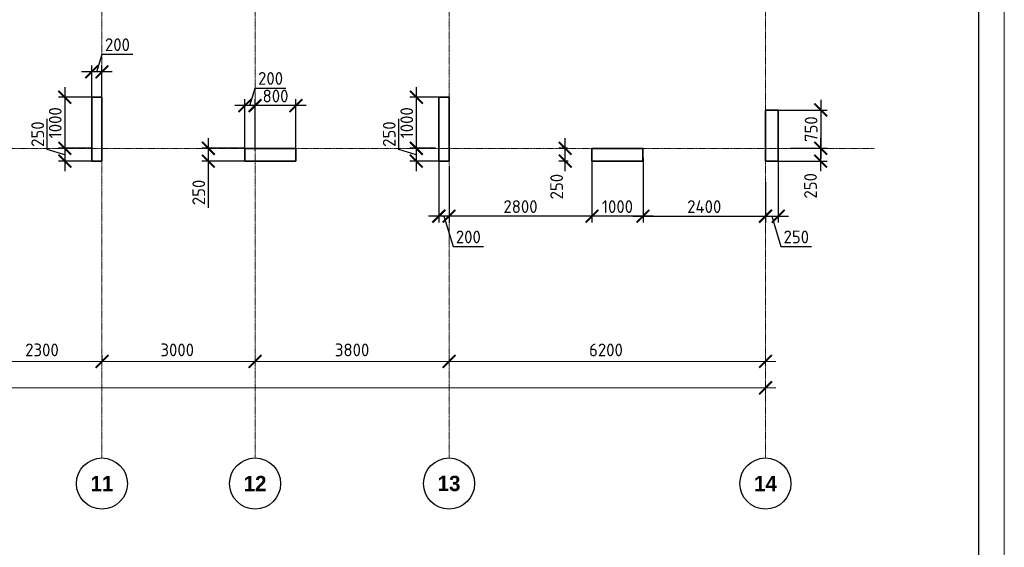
# Model space of a CAD drawing. Header units: millimetres. Extents: x 369815 to 1481759, y -423071 to -27917.
# Tile 41 of 256: x 476630 to 495921, y -320550 to -310222. Entities that reach past the tile are written whole.
import ezdxf

# ---------------------------------------------------------------- set-up
doc = ezdxf.new("R2010")
doc.units = ezdxf.units.MM
doc.linetypes.add('______5', pattern=[1100, 800, -100, 100, -100])
doc.linetypes.add('осевая', pattern=[50.8, 31.75, -6.35, 6.35, -6.35])
doc.layers.add('Колонна_ бетон', color=7, linetype='Continuous', lineweight=50, true_color=0xb4b496)
for name, color, linetype, lineweight in [('Оси', 40, '______5', 18), ('размер', 1, 'Continuous', 25), ('РАЗМЕРЫ', 1, 'Continuous', 9), ('ТОНКИЕ', 7, 'Continuous', 9)]:
    doc.layers.add(name, color=color, linetype=linetype, lineweight=lineweight)
doc.layers.add('ТОЛСТЫЕ_ОСНОВНЫЕ', color=6, linetype='Continuous')
doc.styles.add('Century Gothic', font='GOTHIC.TTF')
doc.styles.add('GOST-2.304_Type-B', font='GOST_Common.ttf')
doc.dimstyles.new('СПДС', dxfattribs={"dimscale": 100, "dimtxt": 2.5, "dimasz": 2.5, "dimexe": 1.25, "dimexo": 0, "dimtad": 1, "dimdec": 0, "dimtxsty": 'GOST-2.304_Type-B', "dimblk": 'ARCHTICK', "dimcen": 2.5, "dimdle": 2, "dimadec": 0, "dimazin": 2, "dimtfac": 0.75, "dimtdec": 0, "dimtmove": 1, "dimatfit": 3, "dimfxl": 1, "dimtolj": 1, "dimarcsym": 1})

# ---------------------------------------------------------------- blocks, each defined once
blk = doc.blocks.new('_ArchTick')
at = {"color": 0, "linetype": 'ByBlock', "const_width": 0.15}
blk.add_lwpolyline([(-0.5, -0.5), (0.5, 0.5)], dxfattribs=at)
blk = doc.blocks.new('*D2369')
at = {"color": 0, "lineweight": -2, "transparency": 16777216}
for p, q in [((983646, -19381), (983646, -19256)), ((1030446, -19495), (1030446, -19256)), ((983446, -19381), (1030646, -19381))]:
    blk.add_line(p, q, dxfattribs=at)
at = {"layer": 'DEFPOINTS', "color": 0, "transparency": 16777216}
for p in [(983646, -19381), (1030446, -19381), (1030446, -19495)]:
    blk.add_point(p, dxfattribs=at)
at = {"color": 0, "lineweight": -2, "transparency": 16777216, "xscale": 250, "yscale": 250, "zscale": 250, "rotation": 180}
blk.add_blockref('_ArchTick', (983646, -19381), dxfattribs=at)
at = {"color": 0, "lineweight": -2, "transparency": 16777216, "xscale": 250, "yscale": 250, "zscale": 250}
blk.add_blockref('_ArchTick', (1030446, -19381), dxfattribs=at)
at = {"color": 0, "transparency": 16777216, "insert": (1001863, -19270), "char_height": 250, "width": 104166.67, "attachment_point": 5, "style": 'GOST-2.304_Type-B'}
blk.add_mtext('\\A1;46800', dxfattribs=at)
blk = doc.blocks.new('NSY101')
at = {"color": 0, "linetype": 'ByBlock', "lineweight": -2}
blk.add_circle((0, 0), 50, dxfattribs=at)
blk = doc.blocks.new('СЛОЖНЫЙ_ОБЪЕКТ_38')
at = {"layer": 'Оси', "color": 16, "linetype": 'Continuous', "lineweight": 25, "transparency": 33554687, "xscale": 9.999999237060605, "yscale": 9.999999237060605, "zscale": 9.999999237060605}
blk.add_blockref('NSY101', (38513, -43009), dxfattribs=at)
at = {"layer": 'Оси', "color": 16, "linetype": 'Continuous', "lineweight": 25, "transparency": 33554687, "insert": (38513, -43009), "char_height": 300, "width": 620, "attachment_point": 5, "style": 'Century Gothic'}
blk.add_mtext('\\A1;{\\fCentury Gothic|i0|b1;\\H300.000000;\\W1.000000;\\C16;11}\\P', dxfattribs=at)
blk = doc.blocks.new('СЛОЖНЫЙ_ОБЪЕКТ_39')
at = {"layer": 'Оси', "color": 16, "linetype": 'Continuous', "lineweight": 25, "transparency": 33554687, "xscale": 9.999999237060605, "yscale": 9.999999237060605, "zscale": 9.999999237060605}
blk.add_blockref('NSY101', (41513, -43009), dxfattribs=at)
at = {"layer": 'Оси', "color": 16, "linetype": 'Continuous', "lineweight": 25, "transparency": 33554687, "insert": (41513, -43009), "char_height": 300, "width": 620, "attachment_point": 5, "style": 'Century Gothic'}
blk.add_mtext('\\A1;{\\fCentury Gothic|i0|b1;\\H300.000000;\\W1.000000;\\C16;12}\\P', dxfattribs=at)
blk = doc.blocks.new('СЛОЖНЫЙ_ОБЪЕКТ_40')
at = {"layer": 'Оси', "color": 16, "linetype": 'Continuous', "lineweight": 25, "transparency": 33554687, "xscale": 9.999999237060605, "yscale": 9.999999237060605, "zscale": 9.999999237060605}
blk.add_blockref('NSY101', (45313, -43009), dxfattribs=at)
at = {"layer": 'Оси', "color": 16, "linetype": 'Continuous', "lineweight": 25, "transparency": 33554687, "insert": (45313, -43009), "char_height": 300, "width": 620, "attachment_point": 5, "style": 'Century Gothic'}
blk.add_mtext('\\A1;{\\fCentury Gothic|i0|b1;\\H300.000000;\\W1.000000;\\C16;13}\\P', dxfattribs=at)
blk = doc.blocks.new('СЛОЖНЫЙ_ОБЪЕКТ_41')
at = {"layer": 'Оси', "color": 16, "linetype": 'Continuous', "lineweight": 25, "transparency": 33554687, "xscale": 9.999999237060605, "yscale": 9.999999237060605, "zscale": 9.999999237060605}
blk.add_blockref('NSY101', (51513, -43009), dxfattribs=at)
at = {"layer": 'Оси', "color": 16, "linetype": 'Continuous', "lineweight": 25, "transparency": 33554687, "insert": (51513, -43009), "char_height": 300, "width": 620, "attachment_point": 5, "style": 'Century Gothic'}
blk.add_mtext('\\A1;{\\fCentury Gothic|i0|b1;\\H300.000000;\\W1.000000;\\C16;14}\\P', dxfattribs=at)
blk = doc.blocks.new('*D2363')
at = {"color": 0, "lineweight": -2, "transparency": 16777216}
for p, q in [((1014946, -18864), (1017646, -18864)), ((1015146, -18864), (1015146, -18739)), ((1017446, -18864), (1017446, -18739))]:
    blk.add_line(p, q, dxfattribs=at)
at = {"layer": 'DEFPOINTS', "color": 0, "transparency": 16777216}
for p in [(1015146, -18864), (1017446, -18864), (1017446, -18864)]:
    blk.add_point(p, dxfattribs=at)
at = {"color": 0, "lineweight": -2, "transparency": 16777216, "xscale": 250, "yscale": 250, "zscale": 250, "rotation": 180}
blk.add_blockref('_ArchTick', (1015146, -18864), dxfattribs=at)
at = {"color": 0, "lineweight": -2, "transparency": 16777216, "xscale": 250, "yscale": 250, "zscale": 250}
blk.add_blockref('_ArchTick', (1017446, -18864), dxfattribs=at)
at = {"color": 0, "transparency": 16777216, "insert": (1016270, -18639), "char_height": 250, "width": 83333.33, "attachment_point": 5, "style": 'GOST-2.304_Type-B'}
blk.add_mtext('\\A1;2300', dxfattribs=at)
blk = doc.blocks.new('*D2364')
at = {"color": 0, "lineweight": -2, "transparency": 16777216}
for p, q in [((1017246, -18864), (1020646, -18864)), ((1017446, -18864), (1017446, -18739)), ((1020446, -18864), (1020446, -18739))]:
    blk.add_line(p, q, dxfattribs=at)
at = {"layer": 'DEFPOINTS', "color": 0, "transparency": 16777216}
for p in [(1017446, -18864), (1020446, -18864), (1020446, -18864)]:
    blk.add_point(p, dxfattribs=at)
at = {"color": 0, "lineweight": -2, "transparency": 16777216, "xscale": 250, "yscale": 250, "zscale": 250, "rotation": 180}
blk.add_blockref('_ArchTick', (1017446, -18864), dxfattribs=at)
at = {"color": 0, "lineweight": -2, "transparency": 16777216, "xscale": 250, "yscale": 250, "zscale": 250}
blk.add_blockref('_ArchTick', (1020446, -18864), dxfattribs=at)
at = {"color": 0, "transparency": 16777216, "insert": (1018920, -18639), "char_height": 250, "width": 83333.33, "attachment_point": 5, "style": 'GOST-2.304_Type-B'}
blk.add_mtext('\\A1;3000', dxfattribs=at)
blk = doc.blocks.new('*D2365')
at = {"color": 0, "lineweight": -2, "transparency": 16777216}
for p, q in [((1020246, -18864), (1024446, -18864)), ((1020446, -18864), (1020446, -18739)), ((1024246, -18864), (1024246, -18739))]:
    blk.add_line(p, q, dxfattribs=at)
at = {"layer": 'DEFPOINTS', "color": 0, "transparency": 16777216}
for p in [(1020446, -18864), (1024246, -18864), (1024246, -18864)]:
    blk.add_point(p, dxfattribs=at)
at = {"color": 0, "lineweight": -2, "transparency": 16777216, "xscale": 250, "yscale": 250, "zscale": 250, "rotation": 180}
blk.add_blockref('_ArchTick', (1020446, -18864), dxfattribs=at)
at = {"color": 0, "lineweight": -2, "transparency": 16777216, "xscale": 250, "yscale": 250, "zscale": 250}
blk.add_blockref('_ArchTick', (1024246, -18864), dxfattribs=at)
at = {"color": 0, "transparency": 16777216, "insert": (1022346, -18639), "char_height": 250, "width": 83333.33, "attachment_point": 5, "style": 'GOST-2.304_Type-B'}
blk.add_mtext('\\A1;3800', dxfattribs=at)
blk = doc.blocks.new('*D2366')
at = {"color": 0, "lineweight": -2, "transparency": 16777216}
for p, q in [((1024046, -18864), (1030646, -18864)), ((1024246, -18864), (1024246, -18739)), ((1030446, -18864), (1030446, -18739))]:
    blk.add_line(p, q, dxfattribs=at)
at = {"layer": 'DEFPOINTS', "color": 0, "transparency": 16777216}
for p in [(1024246, -18864), (1030446, -18864), (1030446, -18864)]:
    blk.add_point(p, dxfattribs=at)
at = {"color": 0, "lineweight": -2, "transparency": 16777216, "xscale": 250, "yscale": 250, "zscale": 250, "rotation": 180}
blk.add_blockref('_ArchTick', (1024246, -18864), dxfattribs=at)
at = {"color": 0, "lineweight": -2, "transparency": 16777216, "xscale": 250, "yscale": 250, "zscale": 250}
blk.add_blockref('_ArchTick', (1030446, -18864), dxfattribs=at)
at = {"color": 0, "transparency": 16777216, "insert": (1027320, -18639), "char_height": 250, "width": 83333.33, "attachment_point": 5, "style": 'GOST-2.304_Type-B'}
blk.add_mtext('\\A1;6200', dxfattribs=at)
blk = doc.blocks.new('*D1468')
at = {"layer": 'DEFPOINTS', "color": 0, "transparency": 16777216}
for p in [(478042, -311242), (478042, -311790, -360), (478242, -311790, -360)]:
    blk.add_point(p, dxfattribs=at)
at = {"layer": 'РАЗМЕРЫ', "color": 0, "lineweight": -2, "transparency": 16777216}
for p, q in [((478142, -311242), (478245, -310899)), ((478245, -310899), (478845, -310899)), ((478042, -311790), (478042, -311117)), ((478242, -311790), (478242, -311117)), ((478442, -311242), (477842, -311242))]:
    blk.add_line(p, q, dxfattribs=at)
at = {"layer": 'РАЗМЕРЫ', "color": 0, "lineweight": -2, "transparency": 16777216, "xscale": 250, "yscale": 250, "zscale": 250, "rotation": 180}
blk.add_blockref('_ArchTick', (478042, -311242), dxfattribs=at)
at = {"layer": 'РАЗМЕРЫ', "color": 0, "lineweight": -2, "transparency": 16777216, "xscale": 250, "yscale": 250, "zscale": 250}
blk.add_blockref('_ArchTick', (478242, -311242), dxfattribs=at)
at = {"layer": 'РАЗМЕРЫ', "color": 0, "transparency": 16777216, "insert": (478545, -310711), "char_height": 250, "attachment_point": 5, "style": 'GOST-2.304_Type-B'}
blk.add_mtext('\\A1;200', dxfattribs=at)
blk = doc.blocks.new('*D1469')
at = {"layer": 'DEFPOINTS', "color": 0, "transparency": 16777216}
for p in [(478042, -311740, -200), (477514, -312740), (478042, -312740, -560)]:
    blk.add_point(p, dxfattribs=at)
at = {"layer": 'РАЗМЕРЫ', "color": 0, "lineweight": -2, "transparency": 16777216}
for p, q in [((477514, -311540), (477514, -312940)), ((478042, -311740), (477389, -311740)), ((478042, -312740), (477389, -312740))]:
    blk.add_line(p, q, dxfattribs=at)
at = {"layer": 'РАЗМЕРЫ', "color": 0, "lineweight": -2, "transparency": 16777216, "xscale": 250, "yscale": 250, "zscale": 250}
for p, rotation in [((477514, -311740), 90), ((477514, -312740), 270)]:
    blk.add_blockref('_ArchTick', p, dxfattribs=dict(at, rotation=rotation))
at = {"layer": 'РАЗМЕРЫ', "color": 0, "transparency": 16777216, "insert": (477326, -312240), "char_height": 250, "attachment_point": 5, "rotation": 90, "style": 'GOST-2.304_Type-B'}
blk.add_mtext('\\A1;1000', dxfattribs=at)
blk = doc.blocks.new('*D1470')
at = {"layer": 'DEFPOINTS', "color": 0, "transparency": 16777216}
for p in [(478039, -312740), (477514, -312990), (478042, -312990, -200)]:
    blk.add_point(p, dxfattribs=at)
at = {"layer": 'РАЗМЕРЫ', "color": 0, "lineweight": -2, "transparency": 16777216}
for p, q in [((477170, -312762), (477170, -312162)), ((477514, -312540), (477514, -313190)), ((477514, -312865), (477170, -312762)), ((478039, -312740), (477389, -312740)), ((478042, -312990), (477389, -312990))]:
    blk.add_line(p, q, dxfattribs=at)
at = {"layer": 'РАЗМЕРЫ', "color": 0, "lineweight": -2, "transparency": 16777216, "xscale": 250, "yscale": 250, "zscale": 250}
for p, rotation in [((477514, -312740), 90), ((477514, -312990), 270)]:
    blk.add_blockref('_ArchTick', p, dxfattribs=dict(at, rotation=rotation))
at = {"layer": 'РАЗМЕРЫ', "color": 0, "transparency": 16777216, "insert": (476982, -312462), "char_height": 250, "attachment_point": 5, "rotation": 90, "style": 'GOST-2.304_Type-B'}
blk.add_mtext('\\A1;250', dxfattribs=at)
blk = doc.blocks.new('*D1474')
at = {"layer": 'DEFPOINTS', "color": 0, "transparency": 16777216}
for p in [(481242, -311903), (481242, -312790), (482042, -312790)]:
    blk.add_point(p, dxfattribs=at)
at = {"layer": 'РАЗМЕРЫ', "color": 0, "lineweight": -2, "transparency": 16777216}
for p, q in [((482242, -311903), (481042, -311903)), ((481242, -312790), (481242, -311778)), ((482042, -312790), (482042, -311778))]:
    blk.add_line(p, q, dxfattribs=at)
at = {"layer": 'РАЗМЕРЫ', "color": 0, "lineweight": -2, "transparency": 16777216, "xscale": 250, "yscale": 250, "zscale": 250, "rotation": 180}
blk.add_blockref('_ArchTick', (481242, -311903), dxfattribs=at)
at = {"layer": 'РАЗМЕРЫ', "color": 0, "lineweight": -2, "transparency": 16777216, "xscale": 250, "yscale": 250, "zscale": 250}
blk.add_blockref('_ArchTick', (482042, -311903), dxfattribs=at)
at = {"layer": 'РАЗМЕРЫ', "color": 0, "transparency": 16777216, "insert": (481642, -311716), "char_height": 250, "attachment_point": 5, "style": 'GOST-2.304_Type-B'}
blk.add_mtext('\\A1;800', dxfattribs=at)
blk = doc.blocks.new('*D1475')
at = {"layer": 'DEFPOINTS', "color": 0, "transparency": 16777216}
for p in [(481042, -311903), (481042, -312790), (481242, -312790)]:
    blk.add_point(p, dxfattribs=at)
at = {"layer": 'РАЗМЕРЫ', "color": 0, "lineweight": -2, "transparency": 16777216}
for p, q in [((481142, -311903), (481245, -311560)), ((481245, -311560), (481845, -311560)), ((481442, -311903), (480842, -311903)), ((481042, -312790), (481042, -311778)), ((481242, -312790), (481242, -311778))]:
    blk.add_line(p, q, dxfattribs=at)
at = {"layer": 'РАЗМЕРЫ', "color": 0, "lineweight": -2, "transparency": 16777216, "xscale": 250, "yscale": 250, "zscale": 250, "rotation": 180}
blk.add_blockref('_ArchTick', (481042, -311903), dxfattribs=at)
at = {"layer": 'РАЗМЕРЫ', "color": 0, "lineweight": -2, "transparency": 16777216, "xscale": 250, "yscale": 250, "zscale": 250}
blk.add_blockref('_ArchTick', (481242, -311903), dxfattribs=at)
at = {"layer": 'РАЗМЕРЫ', "color": 0, "transparency": 16777216, "insert": (481545, -311372), "char_height": 250, "attachment_point": 5, "style": 'GOST-2.304_Type-B'}
blk.add_mtext('\\A1;200', dxfattribs=at)
blk = doc.blocks.new('*D1476')
at = {"layer": 'DEFPOINTS', "color": 0, "transparency": 16777216}
for p in [(480326, -312740), (481042, -312740, 0), (481049, -312990, 160)]:
    blk.add_point(p, dxfattribs=at)
at = {"layer": 'РАЗМЕРЫ', "color": 0, "lineweight": -2, "transparency": 16777216}
for p, q in [((480326, -313190), (480326, -312540)), ((481042, -312740), (480201, -312740)), ((481049, -312990), (480201, -312990)), ((480326, -313904), (480326, -312990))]:
    blk.add_line(p, q, dxfattribs=at)
at = {"layer": 'РАЗМЕРЫ', "color": 0, "lineweight": -2, "transparency": 16777216, "xscale": 250, "yscale": 250, "zscale": 250}
for p, rotation in [((480326, -312740), 90), ((480326, -312990), 270)]:
    blk.add_blockref('_ArchTick', p, dxfattribs=dict(at, rotation=rotation))
at = {"layer": 'РАЗМЕРЫ', "color": 0, "transparency": 16777216, "insert": (480138, -313604), "char_height": 250, "attachment_point": 5, "rotation": 90, "style": 'GOST-2.304_Type-B'}
blk.add_mtext('\\A1;250', dxfattribs=at)
blk = doc.blocks.new('*D1393')
at = {"layer": 'DEFPOINTS', "color": 0, "transparency": 16777216}
for p in [(491730, -312740), (492324, -312740), (491492, -312990, -200)]:
    blk.add_point(p, dxfattribs=at)
at = {"layer": 'РАЗМЕРЫ', "color": 0, "lineweight": -2, "transparency": 16777216}
for p, q in [((492324, -313190), (492324, -312540)), ((491730, -312740), (492449, -312740)), ((491492, -312990), (492449, -312990))]:
    blk.add_line(p, q, dxfattribs=at)
at = {"layer": 'РАЗМЕРЫ', "color": 0, "lineweight": -2, "transparency": 16777216, "xscale": 250, "yscale": 250, "zscale": 250}
for p, rotation in [((492324, -312740), 90), ((492324, -312990), 270)]:
    blk.add_blockref('_ArchTick', p, dxfattribs=dict(at, rotation=rotation))
at = {"layer": 'РАЗМЕРЫ', "color": 0, "transparency": 16777216, "insert": (492124, -313474), "char_height": 250, "attachment_point": 5, "rotation": 90, "style": 'GOST-2.304_Type-B'}
blk.add_mtext('\\A1;250', dxfattribs=at)
blk = doc.blocks.new('*D1395')
at = {"layer": 'DEFPOINTS', "color": 0, "transparency": 16777216}
for p in [(491492, -312990, -200), (491242, -313987), (491492, -314068)]:
    blk.add_point(p, dxfattribs=at)
at = {"layer": 'РАЗМЕРЫ', "color": 0, "lineweight": -2, "transparency": 16777216}
for p, q in [((491492, -312990), (491492, -314193)), ((491242, -313987), (491242, -314193)), ((491042, -314068), (491692, -314068)), ((491367, -314068), (491545, -314662)), ((491545, -314662), (492145, -314662))]:
    blk.add_line(p, q, dxfattribs=at)
at = {"layer": 'РАЗМЕРЫ', "color": 0, "lineweight": -2, "transparency": 16777216, "xscale": 250, "yscale": 250, "zscale": 250, "rotation": 180}
blk.add_blockref('_ArchTick', (491242, -314068), dxfattribs=at)
at = {"layer": 'РАЗМЕРЫ', "color": 0, "lineweight": -2, "transparency": 16777216, "xscale": 250, "yscale": 250, "zscale": 250}
blk.add_blockref('_ArchTick', (491492, -314068), dxfattribs=at)
at = {"layer": 'РАЗМЕРЫ', "color": 0, "transparency": 16777216, "insert": (491845, -314475), "char_height": 250, "attachment_point": 5, "style": 'GOST-2.304_Type-B'}
blk.add_mtext('\\A1;250', dxfattribs=at)
blk = doc.blocks.new('*D1398')
at = {"layer": 'DEFPOINTS', "color": 0, "transparency": 16777216}
for p in [(487318, -312740), (487364, -312740, -200), (487375, -312990, 160)]:
    blk.add_point(p, dxfattribs=at)
at = {"layer": 'размер', "color": 0, "lineweight": -2, "transparency": 16777216}
for p, q in [((487318, -313190), (487318, -312540)), ((487364, -312740), (487193, -312740)), ((487375, -312990), (487193, -312990))]:
    blk.add_line(p, q, dxfattribs=at)
at = {"layer": 'размер', "color": 0, "lineweight": -2, "transparency": 16777216, "xscale": 250, "yscale": 250, "zscale": 250}
for p, rotation in [((487318, -312740), 90), ((487318, -312990), 270)]:
    blk.add_blockref('_ArchTick', p, dxfattribs=dict(at, rotation=rotation))
at = {"layer": 'размер', "color": 0, "transparency": 16777216, "insert": (487150, -313490), "char_height": 250, "attachment_point": 5, "rotation": 90, "style": 'GOST-2.304_Type-B'}
blk.add_mtext('\\A1;250', dxfattribs=at)
blk = doc.blocks.new('*D1597')
at = {"layer": 'DEFPOINTS', "color": 0, "transparency": 16777216}
for p in [(488842, -312928), (491242, -313404, -200), (491242, -314068)]:
    blk.add_point(p, dxfattribs=at)
at = {"layer": 'РАЗМЕРЫ', "color": 0, "lineweight": -2, "transparency": 16777216}
for p, q in [((488842, -312928), (488842, -314193)), ((491242, -313404), (491242, -314193)), ((488642, -314068), (491442, -314068))]:
    blk.add_line(p, q, dxfattribs=at)
at = {"layer": 'РАЗМЕРЫ', "color": 0, "lineweight": -2, "transparency": 16777216, "xscale": 250, "yscale": 250, "zscale": 250, "rotation": 180}
blk.add_blockref('_ArchTick', (488842, -314068), dxfattribs=at)
at = {"layer": 'РАЗМЕРЫ', "color": 0, "lineweight": -2, "transparency": 16777216, "xscale": 250, "yscale": 250, "zscale": 250}
blk.add_blockref('_ArchTick', (491242, -314068), dxfattribs=at)
at = {"layer": 'РАЗМЕРЫ', "color": 0, "transparency": 16777216, "insert": (490042, -313881), "char_height": 250, "attachment_point": 5, "style": 'GOST-2.304_Type-B'}
blk.add_mtext('\\A1;2400', dxfattribs=at)
blk = doc.blocks.new('*D1598')
at = {"layer": 'DEFPOINTS', "color": 0, "transparency": 16777216}
for p in [(491435, -311990), (491730, -312740, -200), (492324, -312740)]:
    blk.add_point(p, dxfattribs=at)
at = {"layer": 'РАЗМЕРЫ', "color": 0, "lineweight": -2, "transparency": 16777216}
for p, q in [((492324, -311790), (492324, -312940)), ((491435, -311990), (492449, -311990)), ((491730, -312740), (492449, -312740))]:
    blk.add_line(p, q, dxfattribs=at)
at = {"layer": 'РАЗМЕРЫ', "color": 0, "lineweight": -2, "transparency": 16777216, "xscale": 250, "yscale": 250, "zscale": 250}
for p, rotation in [((492324, -311990), 90), ((492324, -312740), 270)]:
    blk.add_blockref('_ArchTick', p, dxfattribs=dict(at, rotation=rotation))
at = {"layer": 'РАЗМЕРЫ', "color": 0, "transparency": 16777216, "insert": (492136, -312365), "char_height": 250, "attachment_point": 5, "rotation": 90, "style": 'GOST-2.304_Type-B'}
blk.add_mtext('\\A1;750', dxfattribs=at)
blk = doc.blocks.new('*D1635')
at = {"layer": 'DEFPOINTS', "color": 0, "transparency": 16777216}
for p in [(487842, -312941, -360), (485042, -313094, -560), (485042, -314068)]:
    blk.add_point(p, dxfattribs=at)
at = {"layer": 'РАЗМЕРЫ', "color": 0, "lineweight": -2, "transparency": 16777216}
for p, q in [((487842, -312941), (487842, -314193)), ((485042, -313094), (485042, -314193)), ((488042, -314068), (484842, -314068))]:
    blk.add_line(p, q, dxfattribs=at)
at = {"layer": 'РАЗМЕРЫ', "color": 0, "lineweight": -2, "transparency": 16777216, "xscale": 250, "yscale": 250, "zscale": 250, "rotation": 180}
blk.add_blockref('_ArchTick', (485042, -314068), dxfattribs=at)
at = {"layer": 'РАЗМЕРЫ', "color": 0, "lineweight": -2, "transparency": 16777216, "xscale": 250, "yscale": 250, "zscale": 250}
blk.add_blockref('_ArchTick', (487842, -314068), dxfattribs=at)
at = {"layer": 'РАЗМЕРЫ', "color": 0, "transparency": 16777216, "insert": (486442, -313881), "char_height": 250, "attachment_point": 5, "style": 'GOST-2.304_Type-B'}
blk.add_mtext('\\A1;2800', dxfattribs=at)
blk = doc.blocks.new('*D1636')
at = {"layer": 'DEFPOINTS', "color": 0, "transparency": 16777216}
for p in [(484842, -312990, -560), (485042, -313094, -560), (484842, -314068)]:
    blk.add_point(p, dxfattribs=at)
at = {"layer": 'РАЗМЕРЫ', "color": 0, "lineweight": -2, "transparency": 16777216}
for p, q in [((484842, -312990), (484842, -314193)), ((485042, -313094), (485042, -314193)), ((485242, -314068), (484642, -314068)), ((484942, -314068), (485120, -314662)), ((485120, -314662), (485720, -314662))]:
    blk.add_line(p, q, dxfattribs=at)
at = {"layer": 'РАЗМЕРЫ', "color": 0, "lineweight": -2, "transparency": 16777216, "xscale": 250, "yscale": 250, "zscale": 250, "rotation": 180}
blk.add_blockref('_ArchTick', (484842, -314068), dxfattribs=at)
at = {"layer": 'РАЗМЕРЫ', "color": 0, "lineweight": -2, "transparency": 16777216, "xscale": 250, "yscale": 250, "zscale": 250}
blk.add_blockref('_ArchTick', (485042, -314068), dxfattribs=at)
at = {"layer": 'РАЗМЕРЫ', "color": 0, "transparency": 16777216, "insert": (485420, -314475), "char_height": 250, "attachment_point": 5, "style": 'GOST-2.304_Type-B'}
blk.add_mtext('\\A1;200', dxfattribs=at)
blk = doc.blocks.new('*D1637')
at = {"layer": 'DEFPOINTS', "color": 0, "transparency": 16777216}
for p in [(484942, -311740, -560), (484401, -312740), (484778, -312740, -560)]:
    blk.add_point(p, dxfattribs=at)
at = {"layer": 'РАЗМЕРЫ', "color": 0, "lineweight": -2, "transparency": 16777216}
for p, q in [((484401, -311540), (484401, -312940)), ((484942, -311740), (484276, -311740)), ((484778, -312740), (484276, -312740))]:
    blk.add_line(p, q, dxfattribs=at)
at = {"layer": 'РАЗМЕРЫ', "color": 0, "lineweight": -2, "transparency": 16777216, "xscale": 250, "yscale": 250, "zscale": 250}
for p, rotation in [((484401, -311740), 90), ((484401, -312740), 270)]:
    blk.add_blockref('_ArchTick', p, dxfattribs=dict(at, rotation=rotation))
at = {"layer": 'РАЗМЕРЫ', "color": 0, "transparency": 16777216, "insert": (484213, -312240), "char_height": 250, "attachment_point": 5, "rotation": 90, "style": 'GOST-2.304_Type-B'}
blk.add_mtext('\\A1;1000', dxfattribs=at)
blk = doc.blocks.new('*D1638')
at = {"layer": 'DEFPOINTS', "color": 0, "transparency": 16777216}
for p in [(484778, -312740, -560), (484401, -312990), (484842, -312990)]:
    blk.add_point(p, dxfattribs=at)
at = {"layer": 'РАЗМЕРЫ', "color": 0, "lineweight": -2, "transparency": 16777216}
for p, q in [((484057, -312762), (484057, -312162)), ((484401, -312540), (484401, -313190)), ((484401, -312865), (484057, -312762)), ((484778, -312740), (484276, -312740)), ((484842, -312990), (484276, -312990))]:
    blk.add_line(p, q, dxfattribs=at)
at = {"layer": 'РАЗМЕРЫ', "color": 0, "lineweight": -2, "transparency": 16777216, "xscale": 250, "yscale": 250, "zscale": 250}
for p, rotation in [((484401, -312740), 90), ((484401, -312990), 270)]:
    blk.add_blockref('_ArchTick', p, dxfattribs=dict(at, rotation=rotation))
at = {"layer": 'РАЗМЕРЫ', "color": 0, "transparency": 16777216, "insert": (483870, -312462), "char_height": 250, "attachment_point": 5, "rotation": 90, "style": 'GOST-2.304_Type-B'}
blk.add_mtext('\\A1;250', dxfattribs=at)
blk = doc.blocks.new('*D1641')
at = {"layer": 'DEFPOINTS', "color": 0, "transparency": 16777216}
for p in [(488842, -312928, -360), (487842, -313706), (487842, -314068)]:
    blk.add_point(p, dxfattribs=at)
at = {"layer": 'РАЗМЕРЫ', "color": 0, "lineweight": -2, "transparency": 16777216}
for p, q in [((488842, -312928), (488842, -314193)), ((487842, -313706), (487842, -314193)), ((489042, -314068), (487642, -314068))]:
    blk.add_line(p, q, dxfattribs=at)
at = {"layer": 'РАЗМЕРЫ', "color": 0, "lineweight": -2, "transparency": 16777216, "xscale": 250, "yscale": 250, "zscale": 250, "rotation": 180}
blk.add_blockref('_ArchTick', (487842, -314068), dxfattribs=at)
at = {"layer": 'РАЗМЕРЫ', "color": 0, "lineweight": -2, "transparency": 16777216, "xscale": 250, "yscale": 250, "zscale": 250}
blk.add_blockref('_ArchTick', (488842, -314068), dxfattribs=at)
at = {"layer": 'РАЗМЕРЫ', "color": 0, "transparency": 16777216, "insert": (488342, -313881), "char_height": 250, "attachment_point": 5, "style": 'GOST-2.304_Type-B'}
blk.add_mtext('\\A1;1000', dxfattribs=at)
blk = doc.blocks.new('*U133')
at = {"layer": 'ТОЛСТЫЕ_ОСНОВНЫЕ', "color": 6}
blk.add_lwpolyline([(20, 5), (589, 5), (589, 415), (20, 415)], close=True, dxfattribs=at)
at = {"layer": 'ТОНКИЕ'}
blk.add_lwpolyline([(0, 0), (594, 0), (594, 420), (0, 420)], close=True, dxfattribs=at)
blk = doc.blocks.new('оси2')
at = {"layer": 'Оси', "color": 16, "linetype": 'осевая', "lineweight": 0, "ltscale": 0.5, "transparency": 33554687}
for p, q in [((1017445.5, 5465.4), (1017445.5, -20739.3)), ((1020445.5, 5465.4), (1020445.5, -20739.3)), ((1024245.5, 5465.4), (1024245.5, -20739.3)), ((1030445.5, 5465.4), (1030445.5, -20739.3)), ((979200, -14692.9), (1032582.1, -14692.9))]:
    blk.add_line(p, q, dxfattribs=at)
at = {"layer": 'Оси', "color": 16, "linetype": 'Continuous', "lineweight": 25, "transparency": 33554687}
for name in ['СЛОЖНЫЙ_ОБЪЕКТ_38', 'СЛОЖНЫЙ_ОБЪЕКТ_39', 'СЛОЖНЫЙ_ОБЪЕКТ_40', 'СЛОЖНЫЙ_ОБЪЕКТ_41']:
    blk.add_blockref(name, (978932, 21754.4), dxfattribs=at)
for base, p1, p2, picture, middle in [((1017445.5, -18864.1), (1015145.5, -18864.1), (1017445.5, -18864.1), '*D2363', (1016270.4, -18864.1)), ((1020445.5, -18864.1), (1017445.5, -18864.1), (1020445.5, -18864.1), '*D2364', (1018920.4, -18864.1)), ((1024245.5, -18864.1), (1020445.5, -18864.1), (1024245.5, -18864.1), '*D2365', (1022345.5, -18864.1)), ((1030445.5, -18864.1), (1024245.5, -18864.1), (1030445.5, -18864.1), '*D2366', (1027320.4, -18864.1)), ((1030445.5, -19380.9), (983645.5, -19380.9), (1030445.5, -19495.3), '*D2369', (1001863, -19495.3))]:
    dim = blk.add_linear_dim(base=base, p1=p1, p2=p2, dimstyle='СПДС', override={"dimgap": 1})
    dim.commit()
    dim.dimension.update_dxf_attribs({"geometry": picture, "text_midpoint": middle, "dimtype": 160})

msp = doc.modelspace()

# ---------------------------------------------------------------- linework, layer by layer
at = {"layer": 'Колонна_ бетон', "color": 180, "linetype": 'Continuous', "lineweight": 35, "transparency": 33554687}
for p, q in [((478041.9, -312990.3, -200), (478041.9, -311740.3, -200)), ((478041.9, -311740.3, -200), (478241.9, -311740.3, -200)), ((478241.9, -312990.3, -200), (478241.9, -311740.3, -200)), ((482042, -312740.3, -360), (481041.9, -312740.3, -360)), ((481041.9, -312740.3, -360), (481041.9, -312990.3, -200)), ((482041.9, -312990.3, -200), (482042, -312740.3, -360)), ((478041.9, -312990.3, -200), (478241.9, -312990.3, -200)), ((482041.9, -312990.3, -200), (481041.9, -312990.3, -200))]:
    msp.add_line(p, q, dxfattribs=at)
for points, elevation in [([(484842.2, -311740.3), (485042, -311740.3), (485042, -312990.3), (484842.2, -312990.3)], -560), ([(491241.9, -311990.3), (491491.9, -311990.3), (491491.9, -312990.3), (491241.9, -312990.3)], -360), ([(487841.9, -312740.3), (488841.9, -312740.3), (488841.9, -312990.3), (487841.9, -312990.3)], -360)]:
    msp.add_lwpolyline(points, close=True, dxfattribs=dict(at, elevation=elevation))

# ---------------------------------------------------------------- block references
at = {"xscale": 100, "yscale": 100, "zscale": 100}
msp.add_blockref('*U133', (436520.8, -330877.6, 3100), dxfattribs=at)
at = {"layer": 'РАЗМЕРЫ'}
msp.add_blockref('оси2', (-539203.5, -298047.4, -560), dxfattribs=at)

# ---------------------------------------------------------------- dimensions: what is measured, and where the dimension line sits
at = {"layer": 'размер', "color": 146, "true_color": 0x006272}
dim = msp.add_linear_dim(base=(487317.6, -312740.3, -360), p1=(487375.2, -312990.3, -200), p2=(487364, -312740.3, -560), angle=90, dimstyle='СПДС', dxfattribs=at)
dim.commit()
dim.dimension.update_dxf_attribs({"geometry": '*D1398', "text_midpoint": (487337.7, -313489.6, -360), "dimtype": 160})
at = {"layer": 'РАЗМЕРЫ', "color": 146, "true_color": 0x006272}
for base, p1, p2, picture, middle in [((478042, -311242.5), (478241.9, -311790.3, -360), (478042, -311790.3, -360), '*D1468', (478307.6, -310711.2)), ((481042, -311903.5, -360), (481241.9, -312790.3, -360), (481042, -312790.3, -360), '*D1475', (481307.6, -311372.2, -360)), ((481241.9, -311903.5, -360), (482042, -312790.3, -360), (481241.9, -312790.3, -360), '*D1474', (481642, -311716, -360))]:
    dim = msp.add_linear_dim(base=base, p1=p1, p2=p2, dimstyle='СПДС', override={"dimtofl": 0}, dxfattribs=at)
    dim.commit()
    dim.dimension.update_dxf_attribs({"geometry": picture, "text_midpoint": middle})
for base, p1, p2, picture, middle in [((477513.6, -312740.3), (478042, -311740.3, -200), (478042, -312740.3, -560), '*D1469', (477326.1, -312240.3)), ((477513.6, -312990.3), (478038.6, -312740.3), (478041.9, -312990.3, -200), '*D1470', (476982.4, -312699.7))]:
    dim = msp.add_linear_dim(base=base, p1=p1, p2=p2, angle=90, dimstyle='СПДС', override={"dimtofl": 0}, dxfattribs=at)
    dim.commit()
    dim.dimension.update_dxf_attribs({"geometry": picture, "text_midpoint": middle})
at = {"layer": 'РАЗМЕРЫ', "color": 146}
for base, p1, p2, picture, middle in [((484400.8, -312740.3), (484942.1, -311740.3, -560), (484778.2, -312740.3, -560), '*D1637', (484213.3, -312240.3)), ((492323.6, -312740.3, -360), (491435.5, -311990.3, -360), (491730.1, -312740.3, -560), '*D1598', (492136.1, -312365.3, -360)), ((484400.8, -312990.3), (484778.2, -312740.3, -560), (484842.2, -312990.3), '*D1638', (483869.6, -312699.7))]:
    dim = msp.add_linear_dim(base=base, p1=p1, p2=p2, angle=90, dimstyle='СПДС', dxfattribs=at)
    dim.commit()
    dim.dimension.update_dxf_attribs({"geometry": picture, "text_midpoint": middle})
at = {"layer": 'РАЗМЕРЫ', "color": 146, "true_color": 0x006272}
dim = msp.add_linear_dim(base=(480325.6, -312740.3, -360), p1=(481048.6, -312990.3, -200), p2=(481042, -312740.3, -360), angle=90, dimstyle='СПДС', override={"dimtofl": 0}, dxfattribs=at)
dim.commit()
dim.dimension.update_dxf_attribs({"geometry": '*D1476', "text_midpoint": (480323.1, -313603.9, -360), "dimtype": 160})
dim = msp.add_linear_dim(base=(492323.6, -312740.3), p1=(491492, -312990.3, -200), p2=(491730.1, -312740.3), angle=90, dimstyle='СПДС', dxfattribs=at)
dim.commit()
dim.dimension.update_dxf_attribs({"geometry": '*D1393', "text_midpoint": (492311.1, -313473.6), "dimtype": 160})
at = {"layer": 'РАЗМЕРЫ', "color": 146}
for base, p1, p2, picture, middle in [((484842.2, -314068.5), (485042, -313093.6, -560), (484842.2, -312990.3, -560), '*D1636', (485182.7, -314474.7)), ((485042, -314068.5), (487841.9, -312941.5, -360), (485042, -313093.6, -560), '*D1635', (486441.9, -313881)), ((487841.9, -314068.5), (488841.9, -312928, -360), (487841.9, -313706.1), '*D1641', (488341.9, -313881)), ((491242, -314068.5, -360), (488841.9, -312928, -360), (491242, -313404.1, -560), '*D1597', (490041.9, -313881, -360))]:
    dim = msp.add_linear_dim(base=base, p1=p1, p2=p2, dimstyle='СПДС', dxfattribs=at)
    dim.commit()
    dim.dimension.update_dxf_attribs({"geometry": picture, "text_midpoint": middle})
at = {"layer": 'РАЗМЕРЫ', "color": 146, "true_color": 0x006272}
dim = msp.add_linear_dim(base=(491491.9, -314068.5), p1=(491241.9, -313987.5), p2=(491491.9, -312990.3, -200), dimstyle='СПДС', dxfattribs=at)
dim.commit()
dim.dimension.update_dxf_attribs({"geometry": '*D1395', "text_midpoint": (491607.5, -314474.7)})

doc.saveas('drawing.dxf')
